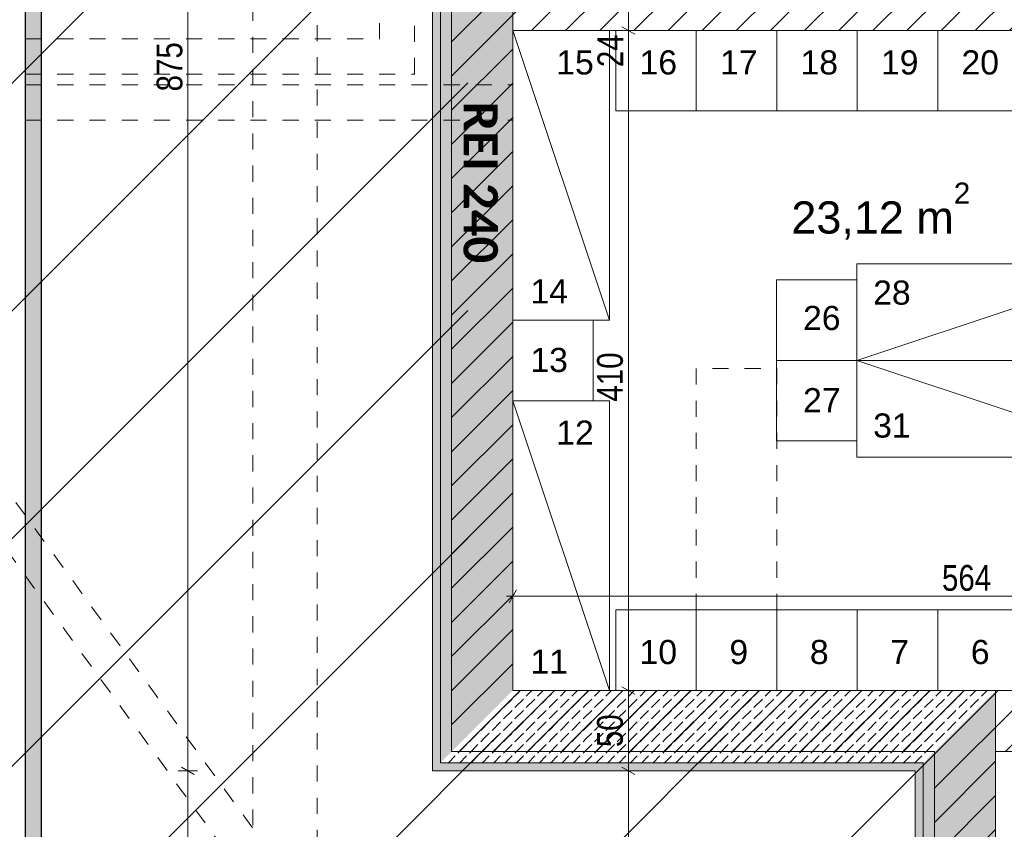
# Model space of a CAD drawing. Header units: centimetres. Extents: x 18292 to 3593338517, y 11794 to 62103.
# Tile 103 of 147: x 1796683646 to 1796684257, y 54859 to 55362. Entities that reach past the tile are written whole.
import ezdxf

# ---------------------------------------------------------------- set-up
doc = ezdxf.new("R2010")
doc.units = ezdxf.units.CM
doc.header["$MEASUREMENT"] = 0
doc.linetypes.add('Dashed-002', pattern=[20, 10, -10])
for name, color, linetype in [('410-Fundamenty', 7, 'Continuous'), ('499-Wymiary i opisy', 7, 'Continuous'), ('__PROJEKTOWANE', 7, 'Continuous'), ('__PROJEKTOWANE_WYPOSAŻENIE', 7, 'Continuous'), ('MF_KRESKOWANIE', 7, 'Continuous'), ('MF_SCIANY_KONSTR', 7, 'Continuous')]:
    doc.layers.add(name, color=color, linetype=linetype)
doc.styles.add('GENERATED_STYLE_2', font='txt')
doc.styles.add('GENERATED_STYLE_4', font='txt')
doc.styles.add('GENERATED_STYLE_8', font='txt')
doc.dimstyles.new('GENERATED_STYLE__1', dxfattribs={"dimtxt": 16, "dimasz": 6.08, "dimexe": 0.18, "dimexo": 0.0625, "dimgap": 0.09, "dimtad": 1, "dimtih": 1, "dimtoh": 1, "dimdec": 0, "dimzin": 0, "dimdsep": 46, "dimtxsty": 'GENERATED_STYLE_4', "dimblk": 'ARROWHEAD_2', "dimblk1": 'ARROWHEAD_2', "dimblk2": 'ARROWHEAD_2', "dimcen": 0.09, "dimse1": 1, "dimse2": 1, "dimclrd": 7, "dimclre": 7, "dimclrt": 7, "dimadec": 0, "dimazin": 0, "dimtfac": 1, "dimtdec": 4, "dimtmove": 0, "dimatfit": 3, "dimfxl": 0, "dimtolj": 1, "dimtzin": 0, "dimarcsym": 0})
doc.dimstyles.new('GENERATED_STYLE__4', dxfattribs={"dimtxt": 16, "dimasz": 6.08, "dimexe": 0.18, "dimexo": 0.0625, "dimgap": 0.09, "dimtad": 1, "dimdec": 0, "dimzin": 0, "dimdsep": 46, "dimtxsty": 'GENERATED_STYLE_4', "dimblk": 'ARROWHEAD_2', "dimblk1": 'ARROWHEAD_2', "dimblk2": 'ARROWHEAD_2', "dimcen": 0.09, "dimse1": 1, "dimse2": 1, "dimclrd": 7, "dimclre": 7, "dimclrt": 7, "dimadec": 0, "dimazin": 0, "dimtfac": 1, "dimtdec": 4, "dimtmove": 0, "dimatfit": 3, "dimfxl": 0, "dimtolj": 1, "dimtzin": 0, "dimarcsym": 0})
pattern_1 = [(45, (1801523908.342, 3898003.605), (-10.606601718, 10.606601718), [])]
pattern_2 = [(90, (1801523908.3422, 3898003.6053), (-3.4641016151, 0), [2, -4]), (90, (1801523906.6102, 3898006.6053), (-3.4641016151, 0), [2, -4]), (150, (1801523908.3422, 3898005.6053), (1.7320508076, 3), [2, -4]), (150, (1801523904.878, 3898005.6053), (1.7320508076, 3), [2, -4]), (210, (1801523908.3422, 3898003.6053), (-1.7320508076, 3), [2, -4]), (210, (1801523904.878, 3898003.6053), (-1.7320508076, 3), [2, -4])]
pattern_3 = [(45, (1801523908.342, 3898003.605), (-7.071067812, 7.071067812), [7.5, -2.5]), (45, (1801523908.342, 3898010.676), (-7.071067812, 7.071067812), [7.5, -2.5])]

# ---------------------------------------------------------------- blocks, each defined once
blk = doc.blocks.new('*D605', base_point=(1801523908.34, 3898003.61))
at = {"layer": '499-Wymiary i opisy', "color": 7, "linetype": 'Continuous', "lineweight": 13}
for p, q in [((1796684299.65, 54907.49), (1796684287.65, 54907.49)), ((1796684289.65, 54909.8), (1796684297.65, 54905.18)), ((1796684293.65, 54747.49), (1796684293.65, 54907.49)), ((1796684299.65, 54747.49), (1796684287.65, 54747.49)), ((1796684289.65, 54749.8), (1796684297.65, 54745.18))]:
    blk.add_line(p, q, dxfattribs=at)
at = {"layer": '499-Wymiary i opisy', "color": 7, "lineweight": 13, "insert": (1796684290.45, 54812.13), "char_height": 16, "attachment_point": 7, "rotation": 90, "style": 'GENERATED_STYLE_4'}
blk.add_mtext('\\A1;{\\pql;\\fArial Narrow|b0|i0|c238|p34;160}', dxfattribs=at)
blk = doc.blocks.new('ARROWHEAD_2')
at = {"color": 0, "linetype": 'Continuous', "lineweight": 0}
for p, q in [((0, 0), (-1, 0)), ((-0.38, -0.66), (0.38, 0.66))]:
    blk.add_line(p, q, dxfattribs=at)
blk = doc.blocks.new('*D606', base_point=(1801523908.34, 3898003.61))
at = {"layer": '499-Wymiary i opisy', "color": 7, "linetype": 'Continuous', "lineweight": 13}
for p, q in [((1796684293.65, 54945.49), (1796684293.65, 54949.41)), ((1796684299.65, 54945.49), (1796684287.65, 54945.49)), ((1796684297.65, 54943.18), (1796684289.65, 54947.8)), ((1796684293.65, 54907.49), (1796684293.65, 54945.49)), ((1796684299.65, 54907.49), (1796684287.65, 54907.49)), ((1796684289.65, 54909.8), (1796684297.65, 54905.18))]:
    blk.add_line(p, q, dxfattribs=at)
at = {"layer": '499-Wymiary i opisy', "color": 7, "lineweight": 13, "insert": (1796684290.45, 54916.25), "char_height": 16, "attachment_point": 7, "rotation": 90, "style": 'GENERATED_STYLE_4'}
blk.add_mtext('\\A1;{\\pql;\\fArial Narrow|b0|i0|c238|p34;38}', dxfattribs=at)
blk = doc.blocks.new('*D616', base_point=(1801523908.34, 3898003.61))
at = {"layer": '499-Wymiary i opisy', "color": 7, "linetype": 'Continuous', "lineweight": 13}
for p, q in [((1796683952.06, 55629.09), (1796683952.06, 55641.09)), ((1796684379.06, 55629.09), (1796684379.06, 55641.09)), ((1796683948.14, 55635.09), (1796683952.06, 55635.09)), ((1796683954.37, 55639.09), (1796683949.75, 55631.09)), ((1796683952.06, 55635.09), (1796684379.06, 55635.09)), ((1796684381.37, 55639.09), (1796684376.75, 55631.09))]:
    blk.add_line(p, q, dxfattribs=at)
at = {"layer": '499-Wymiary i opisy', "color": 7, "lineweight": 13, "insert": (1796684150.2, 55638.29), "char_height": 16, "attachment_point": 7, "style": 'GENERATED_STYLE_4'}
blk.add_mtext('\\A1;{\\pql;\\fArial Narrow|b0|i0|c238|p34;427}', dxfattribs=at)
blk = doc.blocks.new('*D781', base_point=(1801523908.34, 3898003.61))
at = {"layer": '499-Wymiary i opisy', "color": 7, "linetype": 'Continuous', "lineweight": 13}
for p, q in [((1796683952.06, 54997.95), (1796683952.06, 55009.95)), ((1796684516.06, 54997.95), (1796684516.06, 55009.95)), ((1796683948.14, 55003.95), (1796683952.06, 55003.95)), ((1796683954.37, 55007.95), (1796683949.75, 54999.95)), ((1796683952.06, 55003.95), (1796684516.06, 55003.95)), ((1796684518.37, 55007.95), (1796684513.75, 54999.95))]:
    blk.add_line(p, q, dxfattribs=at)
at = {"layer": '499-Wymiary i opisy', "color": 7, "lineweight": 13, "insert": (1796684218.7, 55007.15), "char_height": 16, "attachment_point": 7, "style": 'GENERATED_STYLE_4'}
blk.add_mtext('\\A1;{\\pql;\\fArial Narrow|b0|i0|c238|p34;564}', dxfattribs=at)
blk = doc.blocks.new('*D794', base_point=(1801523908.34, 3898003.61))
at = {"layer": '499-Wymiary i opisy', "color": 7, "linetype": 'Continuous', "lineweight": 13}
for p, q in [((1796684029.84, 54895.49), (1796684017.84, 54895.49)), ((1796684019.84, 54897.8), (1796684027.84, 54893.18)), ((1796684023.84, 54495.49), (1796684023.84, 54895.49)), ((1796684019.84, 54497.8), (1796684027.84, 54493.18)), ((1796684029.84, 54495.49), (1796684017.84, 54495.49))]:
    blk.add_line(p, q, dxfattribs=at)
at = {"layer": '499-Wymiary i opisy', "color": 7, "lineweight": 13, "insert": (1796684020.64, 54680.13), "char_height": 16, "attachment_point": 7, "rotation": 90, "style": 'GENERATED_STYLE_4'}
blk.add_mtext('\\A1;{\\pql;\\fArial Narrow|b0|i0|c238|p34;400}', dxfattribs=at)
blk = doc.blocks.new('*D795', base_point=(1801523908.34, 3898003.61))
at = {"layer": '499-Wymiary i opisy', "color": 7, "linetype": 'Continuous', "lineweight": 13}
for p, q in [((1796684029.84, 54945.49), (1796684017.84, 54945.49)), ((1796684019.84, 54947.8), (1796684027.84, 54943.18)), ((1796684023.84, 54895.49), (1796684023.84, 54945.49)), ((1796684029.84, 54895.49), (1796684017.84, 54895.49)), ((1796684019.84, 54897.8), (1796684027.84, 54893.18))]:
    blk.add_line(p, q, dxfattribs=at)
at = {"layer": '499-Wymiary i opisy', "color": 7, "lineweight": 13, "insert": (1796684020.64, 54910.25), "char_height": 16, "attachment_point": 7, "rotation": 90, "style": 'GENERATED_STYLE_4'}
blk.add_mtext('\\A1;{\\pql;\\fArial Narrow|b0|i0|c238|p34;50}', dxfattribs=at)
blk = doc.blocks.new('*D796', base_point=(1801523908.34, 3898003.61))
at = {"layer": '499-Wymiary i opisy', "color": 7, "linetype": 'Continuous', "lineweight": 13}
for p, q in [((1796684029.84, 55355.49), (1796684017.84, 55355.49)), ((1796684019.84, 55357.8), (1796684027.84, 55353.18)), ((1796684023.84, 54945.49), (1796684023.84, 55355.49)), ((1796684029.84, 54945.49), (1796684017.84, 54945.49)), ((1796684019.84, 54947.8), (1796684027.84, 54943.18))]:
    blk.add_line(p, q, dxfattribs=at)
at = {"layer": '499-Wymiary i opisy', "color": 7, "lineweight": 13, "char_height": 16, "attachment_point": 7, "rotation": 90, "style": 'GENERATED_STYLE_4'}
for s, insert in [('\\A1;{\\pql;\\fArial Narrow|b0|i0|c238|p34;24}', (1796684020.64, 55332.7)), ('\\A1;{\\pql;\\fArial Narrow|b0|i0|c238|p34;410}', (1796684020.64, 55124.89))]:
    blk.add_mtext(s, dxfattribs=dict(at, insert=insert))
blk = doc.blocks.new('*D797', base_point=(1801523908.34, 3898003.61))
at = {"layer": '499-Wymiary i opisy', "color": 7, "linetype": 'Continuous', "lineweight": 13}
for p, q in [((1796684029.84, 55379.49), (1796684017.84, 55379.49)), ((1796684019.84, 55381.8), (1796684027.84, 55377.18)), ((1796684023.84, 55355.49), (1796684023.84, 55379.49)), ((1796684029.84, 55355.49), (1796684017.84, 55355.49)), ((1796684019.84, 55357.8), (1796684027.84, 55353.18))]:
    blk.add_line(p, q, dxfattribs=at)
blk = doc.blocks.new('*D813', base_point=(1801523908.34, 3898003.61))
at = {"layer": '499-Wymiary i opisy', "color": 7, "linetype": 'Continuous', "lineweight": 13}
for p, q in [((1796683756.15, 54895.49), (1796683744.15, 54895.49)), ((1796683746.15, 54897.8), (1796683754.15, 54893.18)), ((1796683750.15, 54495.49), (1796683750.15, 54895.49)), ((1796683746.15, 54497.8), (1796683754.15, 54493.18)), ((1796683756.15, 54495.49), (1796683744.15, 54495.49))]:
    blk.add_line(p, q, dxfattribs=at)
at = {"layer": '499-Wymiary i opisy', "color": 7, "lineweight": 13, "insert": (1796683746.95, 54680.13), "char_height": 16, "attachment_point": 7, "rotation": 90, "style": 'GENERATED_STYLE_4'}
blk.add_mtext('\\A1;{\\pql;\\fArial Narrow|b0|i0|c238|p34;400}', dxfattribs=at)
blk = doc.blocks.new('*D814', base_point=(1801523908.34, 3898003.61))
at = {"layer": '499-Wymiary i opisy', "color": 7, "linetype": 'Continuous', "lineweight": 13}
for p, q in [((1796683756.15, 55770.49), (1796683744.15, 55770.49)), ((1796683754.15, 55768.18), (1796683746.15, 55772.8)), ((1796683750.15, 55770.49), (1796683750.15, 55774.41)), ((1796683750.15, 54895.49), (1796683750.15, 55770.49)), ((1796683756.15, 54895.49), (1796683744.15, 54895.49)), ((1796683746.15, 54897.8), (1796683754.15, 54893.18))]:
    blk.add_line(p, q, dxfattribs=at)
at = {"layer": '499-Wymiary i opisy', "color": 7, "lineweight": 13, "insert": (1796683746.95, 55317.63), "char_height": 16, "attachment_point": 7, "rotation": 90, "style": 'GENERATED_STYLE_4'}
blk.add_mtext('\\A1;{\\pql;\\fArial Narrow|b0|i0|c238|p34;875}', dxfattribs=at)

msp = doc.modelspace()

# ---------------------------------------------------------------- hatches: boundary and pattern name
at = {"layer": '410-Fundamenty', "linetype": 'Continuous', "lineweight": 0, "true_color": 0x000000}
h = msp.add_hatch(dxfattribs=at)
h.set_pattern_fill('beton_000c', color=18, style=0, pattern_type=2)
h.set_pattern_definition(pattern_3)
h.paths.add_polyline_path([(1796683927.06, 55795.49), (1796683927.06, 54920.49), (1796683952.06, 54945.49), (1796683952.06, 55820.49)])
h = msp.add_hatch(dxfattribs=at)
h.set_pattern_fill('beton_000c', color=18, style=0, pattern_type=2)
h.set_pattern_definition(pattern_3)
h.paths.add_polyline_path([(1796683922.06, 55790.49), (1796683922.06, 54915.49), (1796683927.06, 54920.49), (1796683927.06, 55795.49)])
h = msp.add_hatch(dxfattribs=at)
h.set_pattern_fill('beton_000c', color=18, style=0, pattern_type=2)
h.set_pattern_definition(pattern_3)
h.paths.add_polyline_path([(1796683907.06, 55775.49), (1796683907.06, 54900.49), (1796683922.06, 54915.49), (1796683922.06, 55790.49)])
h = msp.add_hatch(dxfattribs=at)
h.set_pattern_fill('Styropian_000c', color=18, style=0, pattern_type=2)
h.set_pattern_definition(pattern_2)
h.paths.add_polyline_path([(1796683902.06, 55770.49), (1796683902.06, 54895.49), (1796683907.06, 54900.49), (1796683907.06, 55775.49)])
h = msp.add_hatch(dxfattribs=at)
h.set_pattern_fill('beton_000c', color=18, style=0, pattern_type=2)
h.set_pattern_definition(pattern_3)
h.paths.add_polyline_path([(1796683927.06, 54920.49), (1796684227.06, 54920.49), (1796684252.06, 54945.49), (1796683952.06, 54945.49)])
h = msp.add_hatch(dxfattribs=at)
h.set_pattern_fill('beton_000c', color=18, style=0, pattern_type=2)
h.set_pattern_definition(pattern_3)
h.paths.add_polyline_path([(1796684227.06, 54920.49), (1796684227.06, 54119.49), (1796684252.06, 54144.49), (1796684252.06, 54945.49)])
h = msp.add_hatch(dxfattribs=at)
h.set_pattern_fill('beton_000c', color=18, style=0, pattern_type=2)
h.set_pattern_definition(pattern_3)
h.paths.add_polyline_path([(1796683922.06, 54915.49), (1796684222.06, 54915.49), (1796684227.06, 54920.49), (1796683927.06, 54920.49)])
h = msp.add_hatch(dxfattribs=at)
h.set_pattern_fill('beton_000c', color=18, style=0, pattern_type=2)
h.set_pattern_definition(pattern_3)
h.paths.add_polyline_path([(1796684222.06, 54915.49), (1796684222.06, 54114.49), (1796684227.06, 54119.49), (1796684227.06, 54920.49)])
h = msp.add_hatch(dxfattribs=at)
h.set_pattern_fill('beton_000c', color=18, style=0, pattern_type=2)
h.set_pattern_definition(pattern_3)
h.paths.add_polyline_path([(1796683907.06, 54900.49), (1796684207.06, 54900.49), (1796684222.06, 54915.49), (1796683922.06, 54915.49)])
h = msp.add_hatch(dxfattribs=at)
h.set_pattern_fill('beton_000c', color=18, style=0, pattern_type=2)
h.set_pattern_definition(pattern_3)
h.paths.add_polyline_path([(1796684207.06, 54900.49), (1796684207.06, 54099.49), (1796684222.06, 54114.49), (1796684222.06, 54915.49)])
h = msp.add_hatch(dxfattribs=at)
h.set_pattern_fill('Styropian_000c', color=18, style=0, pattern_type=2)
h.set_pattern_definition(pattern_2)
h.paths.add_polyline_path([(1796683902.06, 54895.49), (1796684202.06, 54895.49), (1796684207.06, 54900.49), (1796683907.06, 54900.49)])
h = msp.add_hatch(dxfattribs=at)
h.set_pattern_fill('Styropian_000c', color=18, style=0, pattern_type=2)
h.set_pattern_definition(pattern_2)
h.paths.add_polyline_path([(1796684202.06, 54895.49), (1796684202.06, 54094.49), (1796684207.06, 54099.49), (1796684207.06, 54900.49)])
at = {"layer": '__PROJEKTOWANE', "linetype": 'Continuous', "lineweight": 13}
h = msp.add_hatch(dxfattribs=at)
h.set_pattern_fill('Bloczki_ceramiczne_kopia_DF', color=150, style=0, pattern_type=2)
h.set_pattern_definition([(45, (1801523908.34, 3898003.61), (-70.7106781, 70.7106781), [])])
h.paths.add_polyline_path([(1796685449.06, 54617.49), (1796685749.06, 54617.49), (1796685749.06, 55810.49), (1796685468.06, 55810.49), (1796685468.06, 56706.54), (1796685828.15, 56706.54), (1796685826.23, 56167.49), (1796686106.06, 56167.49), (1796686106.06, 54260.49), (1796685806.06, 54260.49), (1796685806.06, 53759.49), (1796683867.06, 53759.49), (1796683867.06, 54560.49), (1796683568.09, 54560.49), (1796683567.07, 55446.69), (1796681848.25, 55446.61), (1796681848.25, 55792.49), (1796683924.06, 55792.49), (1796683924.06, 54917.49), (1796684224.06, 54917.49), (1796684224.06, 54116.49), (1796685449.06, 54116.49)])
at = {"layer": '__PROJEKTOWANE', "linetype": 'Continuous', "lineweight": 25}
h = msp.add_hatch(color=230, dxfattribs=at)
h.paths.add_polyline_path([(1796683649.02, 56613.92), (1796683649.02, 54825.65), (1796684125.59, 54825.65), (1796684125.59, 54038.82), (1796684556.51, 54038.82), (1796684556.51, 53475.15), (1796685205.88, 53475.15), (1796685205.88, 54038.82), (1796685545.98, 54038.82), (1796685545.98, 54541.02), (1796685838.17, 54541.02), (1796685838.17, 55897.12), (1796684573.27, 55897.12), (1796684573.27, 56613.92)])
h.paths.add_polyline_path([(1796684566.51, 53485.15), (1796684566.51, 54048.82), (1796684135.59, 54048.82), (1796684135.59, 54835.65), (1796683659.02, 54835.65), (1796683659.02, 56603.92), (1796684563.27, 56603.92), (1796684563.27, 55887.12), (1796685828.17, 55887.12), (1796685828.17, 54551.02), (1796685535.98, 54551.02), (1796685535.98, 54048.82), (1796685195.88, 54048.82), (1796685195.88, 53485.15)], flags=0)
at = {"layer": 'MF_KRESKOWANIE', "linetype": 'Continuous', "lineweight": 13}
h = msp.add_hatch(dxfattribs=at)
h.set_pattern_fill('bloczki_ceramiczne_000c', color=250, style=0, pattern_type=2)
h.set_pattern_definition(pattern_1)
h.paths.add_polyline_path([(1796683914.06, 54907.49), (1796684214.06, 54907.49), (1796684214.06, 54896.49), (1796684214.06, 54735.49), (1796684214.06, 54106.49), (1796684282.06, 54106.49), (1796684590.06, 54106.49), (1796684590.06, 53966.49), (1796684632.06, 53966.49), (1796684913.74, 53966.49), (1796684913.74, 53894.49), (1796684913.74, 53558.49), (1796685083.74, 53558.49), (1796685083.74, 53894.49), (1796685083.74, 53966.49), (1796685083.74, 54106.49), (1796685459.06, 54106.49), (1796685459.06, 54607.49), (1796685759.06, 54607.49), (1796685759.06, 54660.49), (1796685759.06, 55820.49), (1796685440.06, 55820.49), (1796684664.06, 55820.49), (1796684664.06, 55776.49), (1796684735.06, 55776.49), (1796684735.06, 55556.49), (1796684668.06, 55556.49), (1796684658.06, 55556.49), (1796684658.06, 55514.49), (1796684878.06, 55514.49), (1796684878.06, 55556.49), (1796684777.06, 55556.49), (1796684777.06, 55776.49), (1796685115.06, 55776.49), (1796685115.06, 55556.49), (1796684958.06, 55556.49), (1796684958.06, 55514.49), (1796685157.06, 55514.49), (1796685157.06, 55776.49), (1796685421.06, 55776.49), (1796685721.06, 55776.49), (1796685721.06, 55234.49), (1796685421.06, 55234.49), (1796685157.06, 55234.49), (1796685157.06, 55434.49), (1796685115.06, 55434.49), (1796685115.06, 55393.49), (1796685115.06, 55026.49), (1796685157.06, 55026.49), (1796685157.06, 55192.49), (1796685721.06, 55192.49), (1796685721.06, 54645.49), (1796685457.06, 54645.49), (1796685457.06, 54735.49), (1796685457.06, 54747.49), (1796685157.06, 54747.49), (1796685157.06, 54934.49), (1796685115.06, 54934.49), (1796685115.06, 54747.49), (1796685115.06, 54705.49), (1796685421.06, 54705.49), (1796685421.06, 54144.49), (1796685019.06, 54144.49), (1796685019.06, 54705.49), (1796685023.06, 54705.49), (1796685023.06, 54747.49), (1796684925.06, 54747.49), (1796684925.06, 54705.49), (1796684977.06, 54705.49), (1796684977.06, 54290.49), (1796684952.06, 54290.49), (1796684967.06, 54248.49), (1796684977.06, 54248.49), (1796684977.06, 54144.49), (1796684797.06, 54144.49), (1796684797.06, 54147.49), (1796684755.06, 54147.49), (1796684755.06, 54144.49), (1796684742.06, 54144.49), (1796684742.06, 54106.49), (1796685045.74, 54106.49), (1796685045.74, 54008.49), (1796685045.74, 53894.49), (1796685045.39, 53894.49), (1796685045.39, 53600.49), (1796684955.74, 53600.49), (1796684955.74, 53894.49), (1796684955.74, 53983.49), (1796684930.74, 54008.49), (1796684632.06, 54008.49), (1796684632.06, 54106.49), (1796684682.06, 54106.49), (1796684682.06, 54144.49), (1796684632.06, 54144.49), (1796684632.06, 54159.49), (1796684590.06, 54159.49), (1796684590.06, 54144.49), (1796684252.06, 54144.49), (1796684252.06, 54705.49), (1796684392.06, 54705.49), (1796684392.06, 54747.49), (1796684252.06, 54747.49), (1796684252.06, 54907.49), (1796684516.06, 54907.49), (1796684516.06, 54871.49), (1796684558.06, 54871.49), (1796684558.06, 55099.49), (1796684516.06, 55099.49), (1796684516.06, 54945.49), (1796684262.06, 54945.49), (1796683952.06, 54945.49), (1796683952.06, 55790.1), (1796684414.6, 55790.44), (1796684414.74, 55820.49), (1796683952.06, 55820.49), (1796683928.06, 55782.49), (1796683914.06, 55782.49), (1796683914.06, 54945.49)])
h = msp.add_hatch(dxfattribs=at)
h.set_pattern_fill('bloczki_ceramiczne_000c', color=250, style=0, pattern_type=2)
h.set_pattern_definition(pattern_1)
h.paths.add_polyline_path([(1796683952.06, 55355.49), (1796684516.06, 55355.49), (1796684516.06, 55191.49), (1796684558.06, 55191.49), (1796684558.06, 55389.49), (1796684516.06, 55389.49), (1796684516.06, 55379.49), (1796684240.06, 55379.49), (1796684234.03, 55379.49), (1796684146.04, 55379.49), (1796684140.04, 55379.49), (1796684052.05, 55379.49), (1796684046.05, 55379.49), (1796683952.06, 55379.49)])

# ---------------------------------------------------------------- linework, layer by layer
at = {"layer": '410-Fundamenty', "color": 7, "linetype": 'Continuous', "lineweight": 13}
for p, q in [((1796683907.06, 55775.49), (1796683907.06, 54900.49)), ((1796683907.06, 54900.49), (1796684207.06, 54900.49)), ((1796684207.06, 54900.49), (1796684207.06, 54099.49))]:
    msp.add_line(p, q, dxfattribs=at)
at = {"layer": '410-Fundamenty', "color": 7, "linetype": 'Continuous', "lineweight": 13, "flags": 128}
for points in [[(1796683952.06, 54945.49), (1796683952.06, 55820.49)], [(1796683902.06, 55770.49), (1796683902.06, 54895.49)], [(1796684252.06, 54945.49), (1796683952.06, 54945.49)], [(1796684252.06, 54144.49), (1796684252.06, 54945.49)], [(1796683902.06, 54895.49), (1796684202.06, 54895.49)], [(1796684202.06, 54895.49), (1796684202.06, 54094.49)]]:
    msp.add_lwpolyline(points, dxfattribs=at)
at = {"layer": '__PROJEKTOWANE', "color": 230, "linetype": 'Continuous', "lineweight": 25, "flags": 128}
for points in [[(1796684556.51, 53475.15), (1796685205.88, 53475.15), (1796685205.88, 54038.82), (1796685545.98, 54038.82), (1796685545.98, 54541.02), (1796685838.17, 54541.02), (1796685838.17, 55897.12), (1796684573.27, 55897.12), (1796684573.27, 56613.92), (1796683649.05, 56613.92), (1796683649.05, 54825.65), (1796684125.59, 54825.65), (1796684125.59, 54038.82), (1796684556.51, 54038.82)], [(1796684566.51, 53485.15), (1796685195.88, 53485.15), (1796685195.88, 54048.82), (1796685535.98, 54048.82), (1796685535.98, 54551.02), (1796685828.17, 54551.02), (1796685828.17, 55887.12), (1796684563.27, 55887.12), (1796684563.27, 56603.92), (1796683659.02, 56603.92), (1796683659.02, 54835.65), (1796684135.59, 54835.65), (1796684135.59, 54048.82), (1796684566.51, 54048.82)]]:
    msp.add_lwpolyline(points, close=True, dxfattribs=at)
at = {"layer": '__PROJEKTOWANE_WYPOSAŻENIE', "color": 7, "linetype": 'Continuous', "lineweight": 13}
for p, q in [((1796684012.06, 55175.49), (1796683952.06, 55355.49)), ((1796684165.86, 55150.49), (1796684345.86, 55210.49)), ((1796684165.86, 55150.49), (1796684345.86, 55090.49)), ((1796684012.06, 54945.49), (1796683952.06, 55125.49))]:
    msp.add_line(p, q, dxfattribs=at)
at = {"layer": '__PROJEKTOWANE_WYPOSAŻENIE', "color": 7, "linetype": 'Dashed-002', "lineweight": 13, "flags": 128}
for points in [[(1796683790.56, 54541.54), (1796683790.47, 56213.18)], [(1796683830.57, 54528.84), (1796683830.48, 56188.26)], [(1796683869.32, 55350.06), (1796683869.32, 55541.17)], [(1796683890.96, 55328.43), (1796683890.96, 55519.54)], [(1796683529.06, 55350.37), (1796683869.32, 55350.37)], [(1796683529.06, 55328.43), (1796683891.26, 55328.43)], [(1796683529.06, 55321.66), (1796683952.06, 55321.66)], [(1796683529.06, 55299.72), (1796683952.06, 55299.72)], [(1796683502.14, 55256.29), (1796683912.8, 54691.65)], [(1796683484.4, 55243.38), (1796683902.31, 54668.78)]]:
    msp.add_lwpolyline(points, dxfattribs=at)
at = {"layer": '__PROJEKTOWANE_WYPOSAŻENIE', "color": 7, "linetype": 'Continuous', "lineweight": 13, "flags": 128}
for points in [[(1796683952.06, 55175.49), (1796684012.06, 55175.49), (1796684012.06, 55355.49), (1796683952.06, 55355.49)], [(1796684066.06, 55355.49), (1796684016.06, 55355.49), (1796684016.06, 55305.49), (1796684066.06, 55305.49)], [(1796684116.06, 55355.49), (1796684066.06, 55355.49), (1796684066.06, 55305.49), (1796684116.06, 55305.49)], [(1796684166.06, 55355.49), (1796684116.06, 55355.49), (1796684116.06, 55305.49), (1796684166.06, 55305.49)], [(1796684216.06, 55355.49), (1796684166.06, 55355.49), (1796684166.06, 55305.49), (1796684216.06, 55305.49)], [(1796684266.06, 55355.49), (1796684216.06, 55355.49), (1796684216.06, 55305.49), (1796684266.06, 55305.49)], [(1796684165.86, 55150.49), (1796684165.86, 55210.49), (1796684345.86, 55210.49), (1796684345.86, 55150.49)], [(1796684165.86, 55200.49), (1796684165.86, 55150.49), (1796684115.86, 55150.49), (1796684115.86, 55200.49)], [(1796683952.06, 55175.49), (1796683952.06, 55125.49), (1796684002.06, 55125.49), (1796684002.06, 55175.49)], [(1796684165.86, 55100.49), (1796684165.86, 55150.49), (1796684115.86, 55150.49), (1796684115.86, 55100.49)], [(1796684165.86, 55150.49), (1796684165.86, 55090.49), (1796684345.86, 55090.49), (1796684345.86, 55150.49)], [(1796683952.06, 54945.49), (1796684012.06, 54945.49), (1796684012.06, 55125.49), (1796683952.06, 55125.49)], [(1796684066.06, 54945.49), (1796684016.06, 54945.49), (1796684016.06, 54995.49), (1796684066.06, 54995.49)], [(1796684116.06, 54945.49), (1796684066.06, 54945.49), (1796684066.06, 54995.49), (1796684116.06, 54995.49)], [(1796684166.06, 54945.49), (1796684116.06, 54945.49), (1796684116.06, 54995.49), (1796684166.06, 54995.49)], [(1796684216.06, 54945.49), (1796684166.06, 54945.49), (1796684166.06, 54995.49), (1796684216.06, 54995.49)], [(1796684266.06, 54945.49), (1796684216.06, 54945.49), (1796684216.06, 54995.49), (1796684266.06, 54995.49)]]:
    msp.add_lwpolyline(points, close=True, dxfattribs=at)
at = {"layer": '__PROJEKTOWANE_WYPOSAŻENIE', "color": 9, "linetype": 'Dashed-002', "lineweight": 5, "true_color": 0xbcbcbc, "flags": 128}
msp.add_lwpolyline([(1796684066.06, 54945.49), (1796684116.06, 54945.49), (1796684116.06, 55145.49), (1796684066.06, 55145.49)], close=True, dxfattribs=at)
at = {"layer": 'MF_SCIANY_KONSTR', "color": 7, "linetype": 'Continuous', "lineweight": 13}
for p, q in [((1796683914.06, 55775.49), (1796683914.06, 54907.49)), ((1796684516.06, 55355.49), (1796683952.06, 55355.49)), ((1796683952.06, 55355.49), (1796683952.06, 54945.49)), ((1796683914.06, 54945.49), (1796683914.11, 54945.49)), ((1796684262.06, 54945.49), (1796683952.06, 54945.49)), ((1796684214.06, 54907.49), (1796683914.06, 54907.49)), ((1796684214.06, 54896.49), (1796684214.06, 54907.49)), ((1796684214.06, 54907.49), (1796684214.06, 54896.49)), ((1796684516.06, 54907.49), (1796684252.06, 54907.49)), ((1796684252.06, 54747.49), (1796684252.06, 54907.49)), ((1796684214.06, 54735.49), (1796684214.06, 54896.49)), ((1796684214.06, 54896.49), (1796684214.06, 54707.49))]:
    msp.add_line(p, q, dxfattribs=at)

# ---------------------------------------------------------------- texts
at = {"layer": '__PROJEKTOWANE', "color": 1, "linetype": 'Continuous', "lineweight": 13, "insert": (1796683921.26, 55311.35), "char_height": 21.2625, "attachment_point": 7, "rotation": 270, "style": 'GENERATED_STYLE_8'}
msp.add_mtext('\\A1;{\\pql;\\fCalibri Light|b1|i0|c238|p34;REI 240}', dxfattribs=at)
at = {"layer": '__PROJEKTOWANE', "color": 150, "lineweight": 13, "insert": (1796684125.12, 55225.61), "char_height": 20, "attachment_point": 7, "style": 'GENERATED_STYLE_2'}
msp.add_mtext('{\\fArial|b0|i0|c238|p38;23,12 m{\\H0.66x;\\S2^  ;}}', dxfattribs=at)
at = {"layer": '__PROJEKTOWANE_WYPOSAŻENIE', "color": 150, "linetype": 'Continuous', "lineweight": 13, "char_height": 15, "attachment_point": 2, "style": 'GENERATED_STYLE_2'}
for s, insert in [('\\A1;{\\pqc;\\fArial|b0|i0|c238|p38;15}', (1796683990.71, 55343.16)), ('\\A1;{\\pqc;\\fArial|b0|i0|c238|p38;16}', (1796684042.47, 55343.16)), ('\\A1;{\\pqc;\\fArial|b0|i0|c238|p38;17}', (1796684092.47, 55343.16)), ('\\A1;{\\pqc;\\fArial|b0|i0|c238|p38;18}', (1796684142.47, 55343.16)), ('\\A1;{\\pqc;\\fArial|b0|i0|c238|p38;19}', (1796684192.47, 55343.16)), ('\\A1;{\\pqc;\\fArial|b0|i0|c238|p38;20}', (1796684242.47, 55343.16)), ('\\A1;{\\pqc;\\fArial|b0|i0|c238|p38;14}', (1796683974.64, 55200.87)), ('\\A1;{\\pqc;\\fArial|b0|i0|c238|p38;28}', (1796684187.61, 55200.14)), ('\\A1;{\\pqc;\\fArial|b0|i0|c238|p38;26}', (1796684144.05, 55184.4)), ('\\A1;{\\pqc;\\fArial|b0|i0|c238|p38;13}', (1796683974.64, 55158.3)), ('\\A1;{\\pqc;\\fArial|b0|i0|c238|p38;27}', (1796684144.05, 55133.3)), ('\\A1;{\\pqc;\\fArial|b0|i0|c238|p38;31}', (1796684187.61, 55117.56)), ('\\A1;{\\pqc;\\fArial|b0|i0|c238|p38;12}', (1796683990.71, 55113.16)), ('\\A1;{\\pqc;\\fArial|b0|i0|c238|p38;10}', (1796684042.47, 54976.86)), ('\\A1;{\\pqc;\\fArial|b0|i0|c238|p38;9}', (1796684092.47, 54976.86)), ('\\A1;{\\pqc;\\fArial|b0|i0|c238|p38;8}', (1796684142.47, 54976.86)), ('\\A1;{\\pqc;\\fArial|b0|i0|c238|p38;7}', (1796684192.47, 54976.86)), ('\\A1;{\\pqc;\\fArial|b0|i0|c238|p38;6}', (1796684242.47, 54976.86)), ('\\A1;{\\pqc;\\fArial|b0|i0|c238|p38;11}', (1796683974.64, 54970.87))]:
    msp.add_mtext(s, dxfattribs=dict(at, insert=insert))

# ---------------------------------------------------------------- dimensions: what is measured, and where the dimension line sits
at = {"layer": '499-Wymiary i opisy', "color": 7, "linetype": 'Continuous', "lineweight": 13}
for base, p1, p2, picture, middle in [((1796683750.15, 55770.49), (1796683902.06, 54895.49), (1796683902.06, 55770.49), '*D814', (1796683738.95, 55335.93)), ((1796684023.84, 55379.49), (1796683952.06, 55355.49), (1796683952.06, 55379.49), '*D797', (1796684012.64, 55344.9)), ((1796684023.84, 55355.49), (1796683952.06, 54945.49), (1796683952.06, 55355.49), '*D796', (1796684012.64, 55143.19)), ((1796684293.65, 54945.49), (1796684252.06, 54907.49), (1796684252.06, 54945.49), '*D606', (1796684282.45, 54928.45)), ((1796684023.84, 54945.49), (1796683902.06, 54895.49), (1796683952.06, 54945.49), '*D795', (1796684012.64, 54922.45)), ((1796684293.65, 54907.49), (1796684252.06, 54747.49), (1796684252.06, 54907.49), '*D605', (1796684282.45, 54830.43)), ((1796683750.15, 54895.49), (1796683802.06, 54495.49), (1796683902.06, 54895.49), '*D813', (1796683738.95, 54698.43)), ((1796684023.84, 54895.49), (1796683802.06, 54495.49), (1796683902.06, 54895.49), '*D794', (1796684012.64, 54698.43))]:
    dim = msp.add_linear_dim(base=base, p1=p1, p2=p2, angle=90, dimstyle='GENERATED_STYLE__4', dxfattribs=at)
    dim.commit()
    dim.dimension.update_dxf_attribs({"geometry": picture, "text_midpoint": middle, "dimtype": 160, "text_rotation": 90})
for base, p2, picture, middle in [((1796684379.06, 55635.09), (1796684379.06, 55614.6), '*D616', (1796684168.49, 55646.29)), ((1796684516.06, 55003.95), (1796684516.06, 54945.49), '*D781', (1796684236.99, 55015.15))]:
    dim = msp.add_linear_dim(base=base, p1=(1796683952.06, 54945.49), p2=p2, dimstyle='GENERATED_STYLE__1', dxfattribs=at)
    dim.commit()
    dim.dimension.update_dxf_attribs({"geometry": picture, "text_midpoint": middle, "dimtype": 160})

doc.saveas('drawing.dxf')
